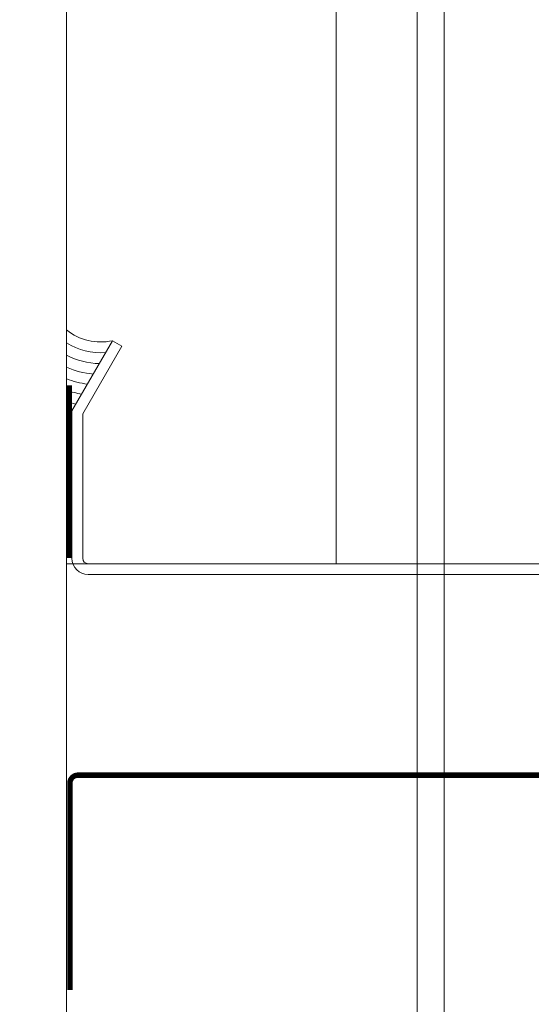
# Model space of a CAD drawing. Extents: x 1911006 to 2186114, y 709265 to 747216.
# Tile 15 of 256: x 1917273 to 1917368, y 735185 to 735367. Entities that reach past the tile are written whole.
import ezdxf

# ---------------------------------------------------------------- set-up
doc = ezdxf.new("R2010")
doc.units = 0
doc.header["$LTSCALE"] = 500
doc.header["$MEASUREMENT"] = 0
for name, pattern in [('ACAD_ISO02W100', [15, 12, -3]), ('ACAD_ISO10W100', [18.5, 12, -3, 0.5, -3]), ('JIS_02_0.7', [1.35, 0.75, -0.6])]:
    doc.linetypes.add(name, pattern=pattern)
for name, color, linetype, lineweight in [('!_A_01_TENKÁ', 8, 'CONTINUOUS', 13), ('!_A_03_ČIARKOVANÁ', 41, 'ACAD_ISO02W100', 13), ('!_A_04_BODKOČIARKOVANÁ', 30, 'ACAD_ISO10W100', 13), ('_MB_foil_0.7', 102, 'JIS_02_0.7', 70), ('_MB_obrobki_stal_0.15', 6, 'CONTINUOUS', 15), ('_MB_silikon_0.09', 161, 'CONTINUOUS', 9)]:
    doc.layers.add(name, color=color, linetype=linetype, lineweight=lineweight)
doc.layers.add('!_A_52_NOVÉ KCIE', color=7, linetype='CONTINUOUS', lineweight=13, true_color=0xa30000)

msp = doc.modelspace()

# ---------------------------------------------------------------- linework, layer by layer
at = {"layer": '!_A_01_TENKÁ', "color": 7}
msp.add_lwpolyline([(1917281.45, 739064.39), (1917281.45, 734916.39)], dxfattribs=at)
at = {"layer": '!_A_03_ČIARKOVANÁ', "color": 7}
msp.add_lwpolyline([(1917346.45, 739064.39), (1917346.45, 734903.4)], dxfattribs=at)
at = {"layer": '!_A_04_BODKOČIARKOVANÁ', "color": 7}
msp.add_lwpolyline([(1917351.45, 735514.39), (1917351.45, 733114.39), (1913339.65, 733114.39)], dxfattribs=at)
at = {"layer": '!_A_52_NOVÉ KCIE', "color": 7}
msp.add_lwpolyline([(1917281.45, 735266.15), (1917331.45, 735266.15), (1917331.45, 739064.39), (1917281.45, 739064.39)], close=True, dxfattribs=at)
at = {"layer": '_MB_foil_0.7', "color": 7, "const_width": 1, "elevation": 0}
msp.add_lwpolyline([(1917281.96, 735299.19), (1917281.96, 735267.19)], dxfattribs=at)
at = {"layer": '_MB_foil_0.7', "color": 7, "const_width": 1}
msp.add_lwpolyline([(1917425.01, 735226.99), (1917283.57, 735226.99, 0.414214), (1917282.07, 735225.49), (1917282.07, 735187.19)], format="xyb", dxfattribs=at)
at = {"layer": '_MB_obrobki_stal_0.15', "color": 7}
for p, q in [((1917282.45, 735294.44), (1917289.95, 735307.43)), ((1917291.69, 735306.43), (1917284.45, 735293.91)), ((1917289.95, 735307.43), (1917291.69, 735306.43)), ((1917282.45, 735267.15), (1917282.45, 735294.44)), ((1917284.45, 735293.91), (1917284.45, 735267.15)), ((1917285.45, 735266.15), (1917437.45, 735266.15)), ((1917437.45, 735264.15), (1917285.45, 735264.15))]:
    msp.add_line(p, q, dxfattribs=at)
for radius in [3, 1]:
    msp.add_arc((1917285.45, 735267.15), radius, 180, 270, dxfattribs=at)
at = {"layer": '_MB_silikon_0.09', "color": 7}
msp.add_lwpolyline([(1917281.45, 735309.44, 0.223426), (1917289.95, 735307.43), (1917282.45, 735294.44), (1917281.45, 735294.44)], format="xyb", close=True, dxfattribs=at)
at = {"layer": '_MB_silikon_0.09', "color": 7, "elevation": 0}
for points in [[(1917281.45, 735307.04, 0.158348), (1917288.69, 735305.24)], [(1917281.45, 735304.74, 0.112574), (1917287.52, 735303.21)], [(1917281.45, 735302.53, 0.079905), (1917286.4, 735301.27)], [(1917281.45, 735300.38, 0.055238), (1917285.31, 735299.39)], [(1917281.45, 735298.25, 0.035878), (1917284.24, 735297.54)], [(1917281.45, 735296.15, 0.020244), (1917283.18, 735295.71, 0.020244)]]:
    msp.add_lwpolyline(points, format="xyb", dxfattribs=at)

doc.saveas('drawing.dxf')
